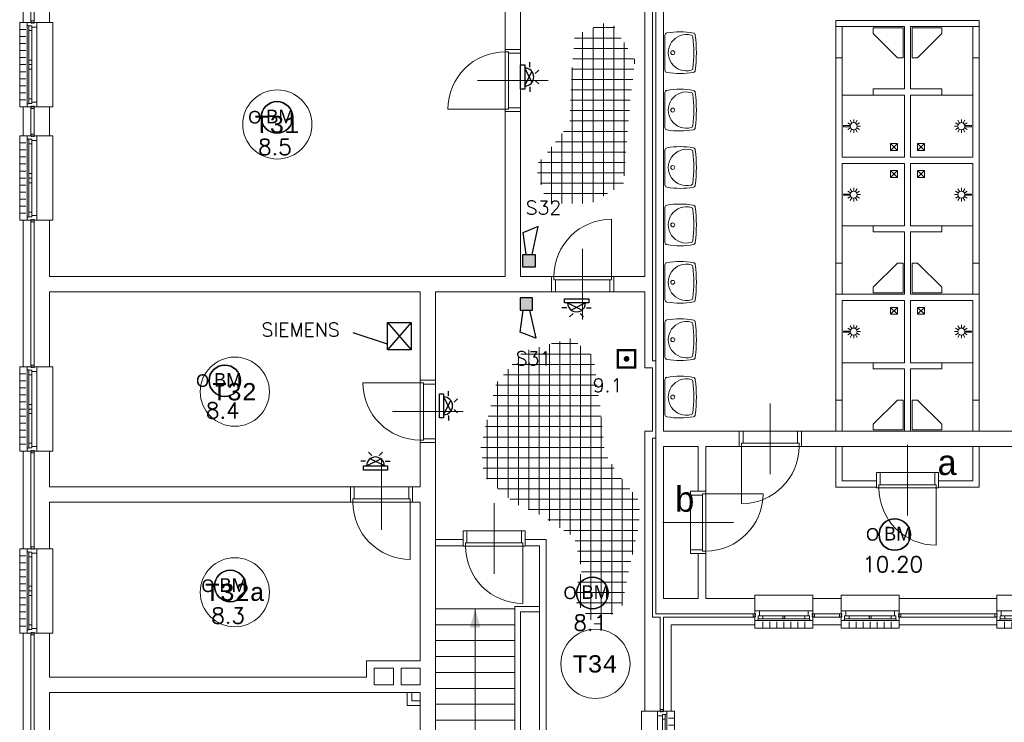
# Model space of a CAD drawing. Header units: millimetres. Extents: x 1890 to 160200, y 5205 to 111580.
# Tile 19 of 51: x 5970 to 20215, y 56100 to 66261. Entities that reach past the tile are written whole.
import ezdxf
from ezdxf.enums import TextEntityAlignment as Align
from ezdxf.xclip import XClip

# ---------------------------------------------------------------- set-up
doc = ezdxf.new("R2010")
doc.units = ezdxf.units.MM
doc.header["$XCLIPFRAME"] = 0
doc.linetypes.add('Xref-beg26-1e-verd$0$DASHDOT', pattern=[1, 0.5, -0.25, 0, -0.25])
for name, color, linetype in [('BRAND', 1, 'Continuous'), ('Xref', 253, 'Continuous'), ('Xref-beg26-1e-verd$0$AL$1A---_ALGEMEEN', 253, 'Continuous'), ('Xref-beg26-1e-verd$0$AT$1A---_TEKST050', 253, 'Continuous'), ('Xref-beg26-1e-verd$0$AT$1A---_TEKST070', 253, 'Continuous')]:
    doc.layers.add(name, color=color, linetype=linetype)
doc.layers.get('Xref').off()
doc.styles.add('ROMANS', font='romans')
doc.styles.add('TXT', font='txt')
doc.styles.add('Xref-beg26-1e-verd$0$MONOTXT', font='MONOTXT')

# ---------------------------------------------------------------- blocks, each defined once
blk = doc.blocks.new('*O423')
at = {"layer": 'Xref-beg26-1e-verd$0$AL$1A---_ALGEMEEN', "color": 0, "linetype": 'Continuous', "lineweight": 0}
for p, q in [((-9, -543), (-9, 543)), ((63, 16), (63, 493)), ((106, 16), (106, 493)), ((130, -566), (130, 566)), ((240, 508), (150, 508)), ((240, 407), (150, 407)), ((240, 305), (150, 305)), ((240, 203), (150, 203)), ((240, 102), (150, 102)), ((240, 0), (150, 0)), ((63, -493), (63, -16)), ((106, -493), (106, -16)), ((240, -102), (150, -102)), ((240, -203), (150, -203)), ((240, -305), (150, -305)), ((240, -407), (150, -407)), ((240, -508), (150, -508))]:
    blk.add_line(p, q, dxfattribs=at)
for points in [[(-190, -610), (-240, -610), (-240, 610), (-190, 610)], [(190, -610), (240, -610), (240, 610), (190, 610)]]:
    blk.add_lwpolyline(points, dxfattribs=at)
for points in [[(-9, 610), (-9, 545), (-7, 543), (63, 543), (63, 560), (114, 560), (114, 566), (128, 566), (130, 568), (130, 610), (76, 610), (76, 601), (60, 601), (60, 610), (46, 610), (46, 601), (30, 601), (30, 610)], [(30, 635), (30, 601), (46, 601), (46, 610), (60, 610), (60, 601), (76, 601), (76, 635)], [(106, 560), (106, 493), (63, 493), (63, 560)], [(-9, -610), (-9, -545), (-7, -543), (63, -543), (63, -560), (114, -560), (114, -566), (128, -566), (130, -568), (130, -610), (76, -610), (76, -601), (60, -601), (60, -610), (46, -610), (46, -601), (30, -601), (30, -610)], [(106, -560), (106, -493), (63, -493), (63, -560)], [(30, -635), (30, -601), (46, -601), (46, -610), (60, -610), (60, -601), (76, -601), (76, -635)]]:
    blk.add_lwpolyline(points, close=True, dxfattribs=at)
blk.add_lwpolyline([(106, 4), (106, -4), (104, -4, -0.397174), (98, -10), (95, -10, 0.406754), (90, -16), (72, -16), (63, -6), (63, 6), (72, 16), (90, 16, 0.406754), (95, 10), (98, 10, -0.397174), (104, 4), (106, 4)], format="xyb", dxfattribs=at)
blk = doc.blocks.new('*O440')
at = {"layer": 'Xref-beg26-1e-verd$0$AL$1A---_ALGEMEEN', "color": 0, "linetype": 'Continuous', "lineweight": 0}
for p, q in [((-240, 508.33), (-150, 508.33)), ((-130, 565.5), (-130, -565.5)), ((-106, 493), (-106, 67)), ((-63, 493), (-63, 67)), ((9, 543), (9, -543)), ((-240, 406.66), (-150, 406.66)), ((-240, 305), (-150, 305)), ((-240, 203.33), (-150, 203.33)), ((-240, 101.66), (-150, 101.66)), ((-240, 0), (-150, 0)), ((-240, -101.66), (-150, -101.66)), ((-106, -67), (-106, -493)), ((-63, -67), (-63, -493)), ((-240, -203.33), (-150, -203.33)), ((-240, -305), (-150, -305)), ((-240, -406.66), (-150, -406.66)), ((-240, -508.33), (-150, -508.33))]:
    blk.add_line(p, q, dxfattribs=at)
for points in [[(-190, 610), (-240, 610), (-240, -610), (-190, -610)], [(190, 610), (240, 610), (240, -610), (190, -610)]]:
    blk.add_lwpolyline(points, dxfattribs=at)
for points in [[(9, 610), (9, 545.15), (6.86, 543), (-63, 543), (-63, 560), (-114, 560), (-114, 565.5), (-127.78, 565.5), (-130, 567.72), (-130, 610), (-76, 610), (-76, 601), (-60, 601), (-60, 610), (-46, 610), (-46, 601), (-30, 601), (-30, 610)], [(-30, 635), (-30, 601), (-46, 601), (-46, 610), (-60, 610), (-60, 601), (-76, 601), (-76, 635)], [(-106, 560), (-106, 493), (-63, 493), (-63, 560)], [(-106, 67), (-106, 0), (-63, 0), (-63, 67)], [(-106, -67), (-106, 0), (-63, 0), (-63, -67)], [(9, -610), (9, -545.15), (6.86, -543), (-63, -543), (-63, -560), (-114, -560), (-114, -565.5), (-127.78, -565.5), (-130, -567.72), (-130, -610), (-76, -610), (-76, -601), (-60, -601), (-60, -610), (-46, -610), (-46, -601), (-30, -601), (-30, -610)], [(-106, -560), (-106, -493), (-63, -493), (-63, -560)], [(-30, -635), (-30, -601), (-46, -601), (-46, -610), (-60, -610), (-60, -601), (-76, -601), (-76, -635)]]:
    blk.add_lwpolyline(points, close=True, dxfattribs=at)
blk = doc.blocks.new('*O441')
at = {"layer": 'Xref-beg26-1e-verd$0$AL$1A---_ALGEMEEN', "color": 0, "linetype": 'Continuous', "lineweight": 0}
for p, q in [((-240, 508.33), (-150, 508.33)), ((-130, 565.5), (-130, -565.5)), ((-106, 493), (-106, 67)), ((-63, 493), (-63, 67)), ((9, 543), (9, -543)), ((-240, 406.66), (-150, 406.66)), ((-240, 305), (-150, 305)), ((-240, 203.33), (-150, 203.33)), ((-240, 101.66), (-150, 101.66)), ((-240, 0), (-150, 0)), ((-240, -101.66), (-150, -101.66)), ((-106, -67), (-106, -493)), ((-63, -67), (-63, -493)), ((-240, -203.33), (-150, -203.33)), ((-240, -305), (-150, -305)), ((-240, -406.66), (-150, -406.66)), ((-240, -508.33), (-150, -508.33))]:
    blk.add_line(p, q, dxfattribs=at)
for points in [[(-190, 610), (-240, 610), (-240, -610), (-190, -610)], [(190, 610), (240, 610), (240, -610), (190, -610)]]:
    blk.add_lwpolyline(points, dxfattribs=at)
for points in [[(9, 610), (9, 545.15), (6.86, 543), (-63, 543), (-63, 560), (-114, 560), (-114, 565.5), (-127.78, 565.5), (-130, 567.72), (-130, 610), (-76, 610), (-76, 601), (-60, 601), (-60, 610), (-46, 610), (-46, 601), (-30, 601), (-30, 610)], [(-30, 635), (-30, 601), (-46, 601), (-46, 610), (-60, 610), (-60, 601), (-76, 601), (-76, 635)], [(-106, 560), (-106, 493), (-63, 493), (-63, 560)], [(-106, 67), (-106, 0), (-63, 0), (-63, 67)], [(-106, -67), (-106, 0), (-63, 0), (-63, -67)], [(9, -610), (9, -545.15), (6.86, -543), (-63, -543), (-63, -560), (-114, -560), (-114, -565.5), (-127.78, -565.5), (-130, -567.72), (-130, -610), (-76, -610), (-76, -601), (-60, -601), (-60, -610), (-46, -610), (-46, -601), (-30, -601), (-30, -610)], [(-106, -560), (-106, -493), (-63, -493), (-63, -560)], [(-30, -635), (-30, -601), (-46, -601), (-46, -610), (-60, -610), (-60, -601), (-76, -601), (-76, -635)]]:
    blk.add_lwpolyline(points, close=True, dxfattribs=at)
blk = doc.blocks.new('*O444')
at = {"layer": 'Xref-beg26-1e-verd$0$AL$1A---_ALGEMEEN', "color": 0, "linetype": 'Continuous', "lineweight": 0}
for p, q in [((-240, 508.33), (-150, 508.33)), ((-130, 565.5), (-130, -565.5)), ((-106, 493), (-106, 67)), ((-63, 493), (-63, 67)), ((9, 543), (9, -543)), ((-240, 406.66), (-150, 406.66)), ((-240, 305), (-150, 305)), ((-240, 203.33), (-150, 203.33)), ((-240, 101.66), (-150, 101.66)), ((-240, 0), (-150, 0)), ((-240, -101.66), (-150, -101.66)), ((-106, -67), (-106, -493)), ((-63, -67), (-63, -493)), ((-240, -203.33), (-150, -203.33)), ((-240, -305), (-150, -305)), ((-240, -406.66), (-150, -406.66)), ((-240, -508.33), (-150, -508.33))]:
    blk.add_line(p, q, dxfattribs=at)
for points in [[(-190, 610), (-240, 610), (-240, -610), (-190, -610)], [(190, 610), (240, 610), (240, -610), (190, -610)]]:
    blk.add_lwpolyline(points, dxfattribs=at)
for points in [[(9, 610), (9, 545.15), (6.86, 543), (-63, 543), (-63, 560), (-114, 560), (-114, 565.5), (-127.78, 565.5), (-130, 567.72), (-130, 610), (-76, 610), (-76, 601), (-60, 601), (-60, 610), (-46, 610), (-46, 601), (-30, 601), (-30, 610)], [(-30, 635), (-30, 601), (-46, 601), (-46, 610), (-60, 610), (-60, 601), (-76, 601), (-76, 635)], [(-106, 560), (-106, 493), (-63, 493), (-63, 560)], [(-106, 67), (-106, 0), (-63, 0), (-63, 67)], [(-106, -67), (-106, 0), (-63, 0), (-63, -67)], [(9, -610), (9, -545.15), (6.86, -543), (-63, -543), (-63, -560), (-114, -560), (-114, -565.5), (-127.78, -565.5), (-130, -567.72), (-130, -610), (-76, -610), (-76, -601), (-60, -601), (-60, -610), (-46, -610), (-46, -601), (-30, -601), (-30, -610)], [(-106, -560), (-106, -493), (-63, -493), (-63, -560)], [(-30, -635), (-30, -601), (-46, -601), (-46, -610), (-60, -610), (-60, -601), (-76, -601), (-76, -635)]]:
    blk.add_lwpolyline(points, close=True, dxfattribs=at)
blk = doc.blocks.new('*O445')
at = {"layer": 'Xref-beg26-1e-verd$0$AL$1A---_ALGEMEEN', "color": 0, "linetype": 'Continuous', "lineweight": 0}
for p, q in [((-240, 508.33), (-150, 508.33)), ((-130, 565.5), (-130, -565.5)), ((-106, 493), (-106, 67)), ((-63, 493), (-63, 67)), ((9, 543), (9, -543)), ((-240, 406.66), (-150, 406.66)), ((-240, 305), (-150, 305)), ((-240, 203.33), (-150, 203.33)), ((-240, 101.66), (-150, 101.66)), ((-240, 0), (-150, 0)), ((-240, -101.66), (-150, -101.66)), ((-106, -67), (-106, -493)), ((-63, -67), (-63, -493)), ((-240, -203.33), (-150, -203.33)), ((-240, -305), (-150, -305)), ((-240, -406.66), (-150, -406.66)), ((-240, -508.33), (-150, -508.33))]:
    blk.add_line(p, q, dxfattribs=at)
for points in [[(-190, 610), (-240, 610), (-240, -610), (-190, -610)], [(190, 610), (240, 610), (240, -610), (190, -610)]]:
    blk.add_lwpolyline(points, dxfattribs=at)
for points in [[(9, 610), (9, 545.15), (6.86, 543), (-63, 543), (-63, 560), (-114, 560), (-114, 565.5), (-127.78, 565.5), (-130, 567.72), (-130, 610), (-76, 610), (-76, 601), (-60, 601), (-60, 610), (-46, 610), (-46, 601), (-30, 601), (-30, 610)], [(-30, 635), (-30, 601), (-46, 601), (-46, 610), (-60, 610), (-60, 601), (-76, 601), (-76, 635)], [(-106, 560), (-106, 493), (-63, 493), (-63, 560)], [(-106, 67), (-106, 0), (-63, 0), (-63, 67)], [(-106, -67), (-106, 0), (-63, 0), (-63, -67)], [(9, -610), (9, -545.15), (6.86, -543), (-63, -543), (-63, -560), (-114, -560), (-114, -565.5), (-127.78, -565.5), (-130, -567.72), (-130, -610), (-76, -610), (-76, -601), (-60, -601), (-60, -610), (-46, -610), (-46, -601), (-30, -601), (-30, -610)], [(-106, -560), (-106, -493), (-63, -493), (-63, -560)], [(-30, -635), (-30, -601), (-46, -601), (-46, -610), (-60, -610), (-60, -601), (-76, -601), (-76, -635)]]:
    blk.add_lwpolyline(points, close=True, dxfattribs=at)
blk = doc.blocks.new('Xref-beg26-1e-verd$0$ED0831')
at = {"layer": 'Xref-beg26-1e-verd$0$AL$1A---_ALGEMEEN', "color": 0, "linetype": 'Continuous', "lineweight": 0}
for p, q in [((450, -400), (450, 620)), ((0, 0), (0, 220)), ((0, 220), (55, 220)), ((55, 220), (845, 220)), ((55, 220), (55, 45)), ((900, 220), (845, 220)), ((845, 220), (845, 45)), ((900, 0), (900, 220)), ((35, 0), (0, 0)), ((55, 45), (35, 45)), ((35, 45), (35, 0)), ((35, 0), (35, -830)), ((865, 0), (35, 0)), ((55, 45), (845, 45)), ((845, 45), (865, 45)), ((865, 45), (865, 0)), ((865, 0), (900, 0))]:
    blk.add_line(p, q, dxfattribs=at)
blk.add_arc((35, 0), 830, 270, 360, dxfattribs=at)
blk = doc.blocks.new('*O483')
at = {"layer": 'Xref-beg26-1e-verd$0$AL$1A---_ALGEMEEN', "color": 0, "linetype": 'Continuous', "lineweight": 0}
for p, q in [((-45, -225), (-45, 225)), ((45, -225), (45, 225))]:
    blk.add_line(p, q, dxfattribs=at)
blk = doc.blocks.new('*O484')
at = {"layer": 'Xref-beg26-1e-verd$0$AL$1A---_ALGEMEEN', "color": 0, "linetype": 'Continuous', "lineweight": 0}
for p, q in [((-45, -225), (-45, 225)), ((45, -225), (45, 225))]:
    blk.add_line(p, q, dxfattribs=at)
blk = doc.blocks.new('*O485')
at = {"layer": 'Xref-beg26-1e-verd$0$AL$1A---_ALGEMEEN', "color": 0, "linetype": 'Continuous', "lineweight": 0}
for p, q in [((-45, -225), (-45, 225)), ((45, -225), (45, 225))]:
    blk.add_line(p, q, dxfattribs=at)
blk = doc.blocks.new('*O486')
at = {"layer": 'Xref-beg26-1e-verd$0$AL$1A---_ALGEMEEN', "color": 0, "linetype": 'Continuous', "lineweight": 0}
for p, q in [((-45, -225), (-45, 225)), ((45, -225), (45, 225))]:
    blk.add_line(p, q, dxfattribs=at)
blk = doc.blocks.new('*O487')
at = {"layer": 'Xref-beg26-1e-verd$0$AL$1A---_ALGEMEEN', "color": 0, "linetype": 'Continuous', "lineweight": 0}
for p, q in [((-45, -225), (-45, 225)), ((45, -225), (45, 225))]:
    blk.add_line(p, q, dxfattribs=at)
blk = doc.blocks.new('*O488')
at = {"layer": 'Xref-beg26-1e-verd$0$AL$1A---_ALGEMEEN', "color": 0, "linetype": 'Continuous', "lineweight": 0}
for p, q in [((-45, -225), (-45, 225)), ((45, -225), (45, 225))]:
    blk.add_line(p, q, dxfattribs=at)
blk = doc.blocks.new('Xref-beg26-1e-verd$0$WT01')
at = {"layer": 'Xref-beg26-1e-verd$0$AL$1A---_ALGEMEEN', "color": 0, "linetype": 'Continuous', "lineweight": 0}
blk.add_line((-253, -20), (253, -20), dxfattribs=at)
blk.add_circle((0, -133), 28.1, dxfattribs=at)
for centre, radius, start, end in [((766, -236), 1068, 169.7983, 190.5514), ((-253, -53), 33, 90, 169.9973), ((0, -332), 263, 344.8667, 195.1333), ((253, -53), 33, 10.0027, 90), ((-766, -236), 1068, 349.4486, 10.2017), ((-222, -392), 33, 195.1333, 263.9582), ((0, 1707), 2144, 263.9582, 276.0418), ((222, -392), 33, 276.0418, 344.8667), ((-252, -426), 33, 190.3455, 263.1425), ((0, 1669), 2144, 263.1425, 276.8575), ((252, -426), 33, 276.8575, 349.6545)]:
    blk.add_arc(centre, radius, start, end, dxfattribs=at)
blk = doc.blocks.new('*O497')
at = {"layer": 'Xref-beg26-1e-verd$0$AL$1A---_ALGEMEEN', "color": 0, "linetype": 'Continuous', "lineweight": 0}
for p, q in [((-353, 9), (353, 9)), ((-376, -130), (376, -130)), ((-303, -63), (-16, -63)), ((-303, -106), (-16, -106)), ((16, -63), (303, -63)), ((16, -106), (303, -106)), ((-305, -240), (-305, -150)), ((-203, -240), (-203, -150)), ((-102, -240), (-102, -150)), ((0, -240), (0, -150)), ((102, -240), (102, -150)), ((203, -240), (203, -150)), ((305, -240), (305, -150))]:
    blk.add_line(p, q, dxfattribs=at)
for points in [[(-420, 190), (-420, 240), (420, 240), (420, 190)], [(-420, -190), (-420, -240), (420, -240), (420, -190)]]:
    blk.add_lwpolyline(points, dxfattribs=at)
for points in [[(-420, 9), (-355, 9), (-353, 7), (-353, -63), (-370, -63), (-370, -114), (-376, -114), (-376, -128), (-378, -130), (-420, -130), (-420, -76), (-411, -76), (-411, -60), (-420, -60), (-420, -46), (-411, -46), (-411, -30), (-420, -30)], [(420, 9), (355, 9), (353, 7), (353, -63), (370, -63), (370, -114), (376, -114), (376, -128), (378, -130), (420, -130), (420, -76), (411, -76), (411, -60), (420, -60), (420, -46), (411, -46), (411, -30), (420, -30)], [(-445, -30), (-411, -30), (-411, -46), (-420, -46), (-420, -60), (-411, -60), (-411, -76), (-445, -76)], [(-370, -106), (-303, -106), (-303, -63), (-370, -63)], [(370, -106), (303, -106), (303, -63), (370, -63)], [(445, -30), (411, -30), (411, -46), (420, -46), (420, -60), (411, -60), (411, -76), (445, -76)]]:
    blk.add_lwpolyline(points, close=True, dxfattribs=at)
blk.add_lwpolyline([(4, -106), (-4, -106), (-4, -104, -0.397174), (-10, -98), (-10, -95, 0.406754), (-16, -90), (-16, -72), (-6, -63), (6, -63), (16, -72), (16, -90, 0.406754), (10, -95), (10, -98, -0.397174), (4, -104), (4, -106)], format="xyb", dxfattribs=at)
blk = doc.blocks.new('*O498')
at = {"layer": 'Xref-beg26-1e-verd$0$AL$1A---_ALGEMEEN', "color": 0, "linetype": 'Continuous', "lineweight": 0}
for p, q in [((-353, 9), (353, 9)), ((-376, -130), (376, -130)), ((-303, -63), (-16, -63)), ((-303, -106), (-16, -106)), ((15, -63), (303, -63)), ((15, -106), (303, -106)), ((-305, -240), (-305, -150)), ((-203, -240), (-203, -150)), ((-102, -240), (-102, -150)), ((0, -240), (0, -150)), ((102, -240), (102, -150)), ((203, -240), (203, -150)), ((305, -240), (305, -150))]:
    blk.add_line(p, q, dxfattribs=at)
for points in [[(-420, 190), (-420, 240), (420, 240), (420, 190)], [(-420, -190), (-420, -240), (420, -240), (420, -190)]]:
    blk.add_lwpolyline(points, dxfattribs=at)
for points in [[(-420, 9), (-355, 9), (-353, 7), (-353, -63), (-370, -63), (-370, -114), (-376, -114), (-376, -128), (-378, -130), (-420, -130), (-420, -76), (-411, -76), (-411, -60), (-420, -60), (-420, -46), (-411, -46), (-411, -30), (-420, -30)], [(420, 9), (355, 9), (353, 7), (353, -63), (370, -63), (370, -114), (376, -114), (376, -128), (378, -130), (420, -130), (420, -76), (411, -76), (411, -60), (420, -60), (420, -46), (411, -46), (411, -30), (420, -30)], [(-445, -30), (-411, -30), (-411, -46), (-420, -46), (-420, -60), (-411, -60), (-411, -76), (-445, -76)], [(-370, -106), (-303, -106), (-303, -63), (-370, -63)], [(370, -106), (303, -106), (303, -63), (370, -63)], [(445, -30), (411, -30), (411, -46), (420, -46), (420, -60), (411, -60), (411, -76), (445, -76)]]:
    blk.add_lwpolyline(points, close=True, dxfattribs=at)
blk.add_lwpolyline([(4, -106), (-5, -106), (-5, -104, -0.397174), (-10, -98), (-10, -95, 0.406754), (-16, -90), (-16, -72), (-6, -63), (6, -63), (15, -72), (15, -90, 0.406754), (10, -95), (10, -98, -0.397174), (4, -104), (4, -106)], format="xyb", dxfattribs=at)
blk = doc.blocks.new('*O499')
at = {"layer": 'Xref-beg26-1e-verd$0$AL$1A---_ALGEMEEN', "color": 0, "linetype": 'Continuous', "lineweight": 0}
for p, q in [((-353, 9), (353, 9)), ((-376, -130), (376, -130)), ((-303, -63), (-16, -63)), ((-303, -106), (-16, -106)), ((16, -63), (303, -63)), ((16, -106), (303, -106)), ((-305, -240), (-305, -150)), ((-203, -240), (-203, -150)), ((-102, -240), (-102, -150)), ((0, -240), (0, -150)), ((102, -240), (102, -150)), ((203, -240), (203, -150)), ((305, -240), (305, -150))]:
    blk.add_line(p, q, dxfattribs=at)
for points in [[(-420, 190), (-420, 240), (420, 240), (420, 190)], [(-420, -190), (-420, -240), (420, -240), (420, -190)]]:
    blk.add_lwpolyline(points, dxfattribs=at)
for points in [[(-420, 9), (-355, 9), (-353, 7), (-353, -63), (-370, -63), (-370, -114), (-376, -114), (-376, -128), (-378, -130), (-420, -130), (-420, -76), (-411, -76), (-411, -60), (-420, -60), (-420, -46), (-411, -46), (-411, -30), (-420, -30)], [(420, 9), (355, 9), (353, 7), (353, -63), (370, -63), (370, -114), (376, -114), (376, -128), (378, -130), (420, -130), (420, -76), (411, -76), (411, -60), (420, -60), (420, -46), (411, -46), (411, -30), (420, -30)], [(-445, -30), (-411, -30), (-411, -46), (-420, -46), (-420, -60), (-411, -60), (-411, -76), (-445, -76)], [(-370, -106), (-303, -106), (-303, -63), (-370, -63)], [(370, -106), (303, -106), (303, -63), (370, -63)], [(445, -30), (411, -30), (411, -46), (420, -46), (420, -60), (411, -60), (411, -76), (445, -76)]]:
    blk.add_lwpolyline(points, close=True, dxfattribs=at)
blk.add_lwpolyline([(4, -106), (-4, -106), (-4, -104, -0.397174), (-10, -98), (-10, -95, 0.406754), (-16, -90), (-16, -72), (-6, -63), (6, -63), (16, -72), (16, -90, 0.406754), (10, -95), (10, -98, -0.397174), (4, -104), (4, -106)], format="xyb", dxfattribs=at)
blk = doc.blocks.new('Xref-beg26-1e-verd$0$DP01A')
at = {"layer": 'Xref-beg26-1e-verd$0$AL$1A---_ALGEMEEN', "color": 0, "linetype": 'Continuous', "lineweight": 0}
for p, q in [((-51, 166), (-98, 166)), ((-44, 192), (-85, 215)), ((-25, 210), (-49, 251)), ((0, 217), (0, 264)), ((25, 210), (49, 251)), ((44, 192), (85, 215)), ((51, 166), (98, 166)), ((-44, 141), (-85, 117)), ((-25, 122), (-49, 81)), ((-8, 20), (-8, 116)), ((-8, 20), (8, 20)), ((8, 20), (8, 116)), ((25, 122), (49, 81)), ((44, 141), (85, 117))]:
    blk.add_line(p, q, dxfattribs=at)
blk.add_circle((0, 166), 51, dxfattribs=at)
blk = doc.blocks.new('*O508')
at = {"layer": 'Xref-beg26-1e-verd$0$AL$1A---_ALGEMEEN', "color": 0, "linetype": 'Continuous', "lineweight": 0}
for p, q in [((50, -50), (-50, 50)), ((50, 50), (-50, -50))]:
    blk.add_line(p, q, dxfattribs=at)
blk.add_lwpolyline([(50, -50), (-50, -50), (-50, 50), (50, 50)], close=True, dxfattribs=at)
blk = doc.blocks.new('*O509')
at = {"layer": 'Xref-beg26-1e-verd$0$AL$1A---_ALGEMEEN', "color": 0, "linetype": 'Continuous', "lineweight": 0}
for p, q in [((-50, -50), (50, 50)), ((-50, 50), (50, -50))]:
    blk.add_line(p, q, dxfattribs=at)
blk.add_lwpolyline([(-50, -50), (50, -50), (50, 50), (-50, 50)], close=True, dxfattribs=at)
blk = doc.blocks.new('*O510')
at = {"layer": 'Xref-beg26-1e-verd$0$AL$1A---_ALGEMEEN', "color": 0, "linetype": 'Continuous', "lineweight": 0}
for p, q in [((-50, -50), (50, 50)), ((-50, 50), (50, -50))]:
    blk.add_line(p, q, dxfattribs=at)
blk.add_lwpolyline([(-50, -50), (50, -50), (50, 50), (-50, 50)], close=True, dxfattribs=at)
blk = doc.blocks.new('*O511')
at = {"layer": 'Xref-beg26-1e-verd$0$AL$1A---_ALGEMEEN', "color": 0, "linetype": 'Continuous', "lineweight": 0}
for p, q in [((50, -50), (-50, 50)), ((50, 50), (-50, -50))]:
    blk.add_line(p, q, dxfattribs=at)
blk.add_lwpolyline([(50, -50), (-50, -50), (-50, 50), (50, 50)], close=True, dxfattribs=at)
blk = doc.blocks.new('*O512')
at = {"layer": 'Xref-beg26-1e-verd$0$AL$1A---_ALGEMEEN', "color": 0, "linetype": 'Continuous', "lineweight": 0}
for p, q in [((-50, 50), (50, -50)), ((-50, -50), (50, 50))]:
    blk.add_line(p, q, dxfattribs=at)
blk.add_lwpolyline([(-50, 50), (50, 50), (50, -50), (-50, -50)], close=True, dxfattribs=at)
blk = doc.blocks.new('*O513')
at = {"layer": 'Xref-beg26-1e-verd$0$AL$1A---_ALGEMEEN', "color": 0, "linetype": 'Continuous', "lineweight": 0}
for p, q in [((50, 50), (-50, -50)), ((50, -50), (-50, 50))]:
    blk.add_line(p, q, dxfattribs=at)
blk.add_lwpolyline([(50, 50), (-50, 50), (-50, -50), (50, -50)], close=True, dxfattribs=at)
blk = doc.blocks.new('*O544')
at = {"layer": 'Xref-beg26-1e-verd$0$AL$1A---_ALGEMEEN', "color": 0, "linetype": 'Continuous', "lineweight": 0}
for p, q in [((399.24, 1036.25), (-750.76, 1036.25)), ((-175.76, -2183.75), (-175.76, 1036.25)), ((399.24, 806.25), (-750.76, 806.25)), ((399.24, 576.25), (-750.76, 576.25)), ((399.24, 346.25), (-750.76, 346.25)), ((399.24, 116.25), (-750.76, 116.25)), ((399.24, -113.75), (-750.76, -113.75)), ((399.24, -343.75), (-750.76, -343.75)), ((399.24, -573.75), (-750.76, -573.75)), ((399.24, -803.75), (-750.76, -803.75)), ((399.24, -1033.75), (-750.76, -1033.75)), ((399.24, -1263.75), (-750.76, -1263.75)), ((399.24, -1493.75), (-750.76, -1493.75)), ((399.24, -1723.75), (-750.76, -1723.75)), ((399.24, -1953.75), (-750.76, -1953.75)), ((399.24, -2183.75), (-175.76, -2183.75))]:
    blk.add_line(p, q, dxfattribs=at)
at = {"layer": 'Xref-beg26-1e-verd$0$AL$1A---_ALGEMEEN', "color": 0, "linetype": 'Xref-beg26-1e-verd$0$DASHDOT', "lineweight": 0}
blk.add_line((-849.24, -2064.98), (577.72, -2316.63), dxfattribs=at)
at = {"layer": 'Xref-beg26-1e-verd$0$AL$1A---_ALGEMEEN', "color": 0, "linetype": 'Continuous', "lineweight": 0}
for points in [[(-750.76, 1946.25), (-350.76, 1946.25), (-350.76, 2041.25), (-750.76, 2041.25)], [(549.24, 2041.25), (849.24, 2041.25), (849.24, -2443.75), (-750.76, -2443.75), (-750.76, -2348.75), (754.24, -2348.75), (754.24, 1946.25), (549.24, 1946.25)]]:
    blk.add_lwpolyline(points, close=True, dxfattribs=at)
blk.add_lwpolyline([(479.24, -2299.26), (479.24, 991.25), (754.24, 991.25), (754.24, 1071.25), (399.24, 1071.25), (399.24, -2285.15)], dxfattribs=at)
blk.add_solid([(-252.71, 766.25), (-175.76, 1036.25), (-98.81, 766.25)], dxfattribs=at)
at = {"layer": 'Xref-beg26-1e-verd$0$AL$1A---_ALGEMEEN', "color": 0, "linetype": 'Continuous', "lineweight": 0, "yscale": -1, "rotation": 180}
blk.add_blockref('Xref-beg26-1e-verd$0$ED0831', (549.24, 1943.75), dxfattribs=at)
blk = doc.blocks.new('Xref-beg26-1e-verd')
at = {"layer": 'Xref-beg26-1e-verd$0$AL$1A---_ALGEMEEN', "linetype": 'Continuous', "lineweight": 0}
for p, q in [((87337.42, 56227.25), (87337.42, 58707.28)), ((87487.42, 56245.64), (87487.42, 58768.66)), ((87494.91, 58771.73), (87802.75, 58771.73)), ((87637.42, 56335.66), (87637.42, 58830.04)), ((87787.42, 56425.69), (87787.42, 58796.27)), ((87218, 58621.73), (87896.48, 58621.73)), ((87937.42, 56629.5), (87937.42, 58556.2)), ((87207.29, 58471.73), (87990.2, 58471.73)), ((87196.58, 58321.73), (88083.92, 58321.73)), ((88087.42, 58246.62), (88087.42, 58316.14)), ((87185.86, 58171.73), (88078.78, 58171.73)), ((87187.42, 56227.25), (87187.42, 58193.52)), ((87175.15, 58021.73), (88061.48, 58021.73)), ((87168.61, 57871.73), (88044.17, 57871.73)), ((87162.85, 57721.73), (88026.87, 57721.73)), ((91542.42, 57796.73), (91092.42, 57796.73)), ((92532.42, 57796.73), (92982.42, 57796.73)), ((87157.08, 57571.73), (88013.4, 57571.73)), ((87151.32, 57421.73), (88000.9, 57421.73)), ((87062.31, 57271.73), (87988.4, 57271.73)), ((87037.42, 56227.25), (87037.42, 57239.72)), ((86887.42, 56227.25), (86887.42, 57046.81)), ((86945.68, 57121.73), (87975.91, 57121.73)), ((86737.42, 56496.58), (86737.42, 56865.61)), ((86829.04, 56971.73), (87963.41, 56971.73)), ((86699.04, 56821.73), (87951.15, 56821.73)), ((86684.12, 56671.73), (87940.44, 56671.73)), ((86729.77, 56521.73), (87929.72, 56521.73)), ((86775.41, 56371.73), (87697.51, 56371.73)), ((91542.42, 55906.73), (91097.44, 55906.73)), ((92532.42, 55906.73), (92977.4, 55906.73)), ((87157.42, 51439.8), (87157.42, 54274.71)), ((86707.42, 51730.24), (86707.42, 54152.64)), ((86857.42, 51637.42), (86857.42, 54193.33)), ((86888.39, 54201.73), (87268.38, 54201.73)), ((87007.42, 51538.61), (87007.42, 54234.02)), ((87307.42, 51012.61), (87307.42, 54169.91)), ((86407.42, 51866.64), (86407.42, 54007.83)), ((86444.56, 54051.73), (87452.41, 54051.73)), ((86557.42, 51798.44), (86557.42, 54111.95)), ((87457.42, 50206.82), (87457.42, 54047.65)), ((86317.67, 53901.73), (87507.98, 53901.73)), ((91542.42, 53926.73), (91092.42, 53926.73)), ((92532.42, 53926.73), (92982.42, 53926.73)), ((86190.78, 53751.73), (87528.13, 53751.73)), ((86257.42, 51974.13), (86257.42, 53830.5)), ((86080.64, 53601.73), (87548.27, 53601.73)), ((86107.42, 52107.95), (86107.42, 53653.18)), ((86043.63, 53451.73), (87568.41, 53451.73)), ((86006.63, 53301.73), (87588.56, 53301.73)), ((85969.63, 53151.73), (87605.93, 53151.73)), ((87607.42, 50166), (87607.42, 53136.51)), ((85932.62, 53001.73), (87620.63, 53001.73)), ((85957.42, 52241.77), (85957.42, 53102.25)), ((85895.62, 52851.73), (87635.33, 52851.73)), ((85865.28, 52701.73), (87650.03, 52701.73)), ((85881.49, 52551.73), (87702.04, 52551.73)), ((87757.42, 50287), (87757.42, 52459.4)), ((85897.71, 52401.73), (87792.02, 52401.73)), ((85946.26, 52251.73), (87897.82, 52251.73)), ((87907.42, 50417.47), (87907.42, 52239.73)), ((86114.39, 52101.73), (88017.79, 52101.73)), ((88057.42, 51152.67), (88057.42, 52052.18)), ((86282.52, 51951.73), (88137.76, 51951.73)), ((86550.19, 51801.73), (88160.88, 51801.73)), ((86835.69, 51651.73), (88155.52, 51651.73)), ((87063.41, 51501.73), (88134.4, 51501.73)), ((87231.14, 51351.73), (88101.32, 51351.73)), ((87264.88, 51201.73), (88068.24, 51201.73)), ((87298.62, 51051.73), (88035.16, 51051.73)), ((87307.42, 50381.87), (87307.42, 50870.51)), ((87318.44, 50901.73), (88002.08, 50901.73)), ((87265.51, 50751.73), (87970.07, 50751.73)), ((87212.58, 50601.73), (87941.96, 50601.73)), ((87247.55, 50451.73), (87913.84, 50451.73)), ((87376.09, 50301.73), (87775.67, 50301.73)), ((87504.63, 50151.73), (87589.73, 50151.73))]:
    blk.add_line(p, q, dxfattribs=at)
for points in [[(88237.42, 62141.73), (88457.42, 62141.73), (88457.42, 60831.73), (88347.42, 60831.73), (88347.42, 53951.73), (88397.42, 53951.73), (88397.42, 52836.73), (88347.42, 52837.01), (88347.42, 50246.73), (88457.42, 50246.73), (88457.42, 48886.73), (88237.42, 48886.73), (88237.42, 52936.73), (88347.42, 52936.73), (88347.42, 53851.73), (88237.42, 53851.73), (88237.42, 54951.73), (87787.42, 54951.73), (87787.42, 55171.73), (88237.42, 55171.73)], [(79402.42, 60526.73), (79622.42, 60526.73), (79622.42, 59791.73), (86217.42, 59791.73), (86217.42, 60876.73), (86437.42, 60876.73), (86437.42, 58456.73), (86217.42, 58456.73), (86217.42, 59571.73), (79622.42, 59571.73), (79622.42, 58846.73), (79402.42, 58846.73)], [(88397.42, 60781.73), (88947.42, 60781.73), (88947.42, 60561.73), (88507.42, 60561.73), (88507.42, 52936.73), (89602.42, 52936.73), (89602.42, 52716.73), (89117.42, 52716.73), (89117.42, 52066.73), (89007.42, 52066.73), (89007.42, 52716.73), (88507.42, 52716.73), (88507.42, 50516.73), (89007.42, 50516.73), (89007.42, 51166.73), (89117.42, 51166.73), (89117.42, 50516.73), (89827.42, 50516.73), (89827.42, 50296.73), (88397.42, 50296.73)], [(79352.42, 58846.73), (79242.42, 58846.73), (79242.42, 60526.73), (79352.42, 60526.73)], [(91002.42, 58876.73), (93072.42, 58876.73), (93072.42, 58786.73), (92082.42, 58786.73), (92082.42, 57886.73), (92532.42, 57886.73), (92532.42, 57796.73), (92082.42, 57796.73), (92082.42, 56896.73), (92982.42, 56896.73), (92982.42, 58336.73), (93072.42, 58336.73), (93072.42, 55366.73), (92982.42, 55366.73), (92982.42, 56806.73), (92082.42, 56806.73), (92082.42, 55906.73), (92532.42, 55906.73), (92532.42, 55816.73), (92082.42, 55816.73), (92082.42, 54916.73), (93072.42, 54916.73), (93072.42, 53386.73), (92982.42, 53386.73), (92982.42, 54826.73), (92082.42, 54826.73), (92082.42, 53926.73), (92532.42, 53926.73), (92532.42, 53836.73), (92082.42, 53836.73), (92082.42, 52936.73), (91992.42, 52936.73), (91992.42, 53836.73), (91542.42, 53836.73), (91542.42, 53926.73), (91992.42, 53926.73), (91992.42, 54826.73), (91092.42, 54826.73), (91092.42, 53386.73), (91002.42, 53386.73), (91002.42, 54916.73), (91992.42, 54916.73), (91992.42, 55816.73), (91542.42, 55816.73), (91542.42, 55906.73), (91992.42, 55906.73), (91992.42, 56806.73), (91092.42, 56806.73), (91092.42, 55366.73), (91002.42, 55366.73), (91002.42, 58336.73), (91092.42, 58336.73), (91092.42, 56896.73), (91992.42, 56896.73), (91992.42, 57796.73), (91542.42, 57796.73), (91542.42, 57886.73), (91992.42, 57886.73), (91992.42, 58786.73), (91002.42, 58786.73)], [(91542.42, 58766.73), (91972.42, 58766.73), (91972.42, 58336.73), (91892.42, 58336.73), (91542.42, 58686.73)], [(92532.42, 58766.73), (92102.42, 58766.73), (92102.42, 58336.73), (92182.42, 58336.73), (92532.42, 58686.73)], [(79352.42, 57206.73), (79242.42, 57206.73), (79242.42, 57626.73), (79352.42, 57626.73)], [(79402.42, 57206.73), (79622.42, 57206.73), (79622.42, 57626.73), (79402.42, 57626.73)], [(86217.42, 57556.73), (86437.42, 57556.73), (86437.42, 55171.73), (86887.42, 55171.73), (86887.42, 54951.73), (85207.42, 54951.73), (85207.42, 53671.73), (84987.42, 53671.73), (84987.42, 54951.73), (79622.42, 54951.73), (79622.42, 53866.73), (79402.42, 53866.73), (79402.42, 55986.73), (79622.42, 55986.73), (79622.42, 55171.73), (86217.42, 55171.73)], [(79242.42, 53866.73), (79352.42, 53866.73), (79352.42, 55986.73), (79242.42, 55986.73)], [(91542.42, 54936.73), (91972.42, 54936.73), (91972.42, 55366.73), (91892.42, 55366.73), (91542.42, 55016.73)], [(92532.42, 54936.73), (92102.42, 54936.73), (92102.42, 55366.73), (92182.42, 55366.73), (92532.42, 55016.73)], [(91542.42, 52956.73), (91972.42, 52956.73), (91972.42, 53386.73), (91892.42, 53386.73), (91542.42, 53036.73)], [(92532.42, 52956.73), (92102.42, 52956.73), (92102.42, 53386.73), (92182.42, 53386.73), (92532.42, 53036.73)], [(90502.42, 52716.73), (93572.42, 52716.73), (93572.42, 52936.73), (90502.42, 52936.73)], [(84987.42, 52771.73), (85207.42, 52771.73), (85207.42, 46786.73), (84987.42, 46786.73), (84987.42, 49156.73), (79622.42, 49156.73), (79622.42, 48366.73), (79402.42, 48366.73), (79402.42, 50016.73), (79622.42, 50016.73), (79622.42, 49376.73), (84212.42, 49376.73), (84212.42, 49616.73), (84987.42, 49616.73), (84987.42, 51911.73), (84877.42, 51911.73), (84877.42, 52131.73), (84987.42, 52131.73)], [(91002.42, 52716.73), (91092.42, 52716.73), (91092.42, 52216.73), (91587.42, 52216.73), (91587.42, 52126.73), (91002.42, 52126.73)], [(93072.42, 52716.73), (92982.42, 52716.73), (92982.42, 52216.73), (92487.42, 52216.73), (92487.42, 52126.73), (93072.42, 52126.73)], [(79352.42, 52646.73), (79242.42, 52646.73), (79242.42, 51236.73), (79352.42, 51236.73)], [(79402.42, 52646.73), (79622.42, 52646.73), (79622.42, 52131.73), (83977.42, 52131.73), (83977.42, 51911.73), (79622.42, 51911.73), (79622.42, 51236.73), (79402.42, 51236.73)], [(79402.42, 52646.73), (79622.42, 52646.73), (79622.42, 52131.73), (83977.42, 52131.73), (83977.42, 51911.73), (79622.42, 51911.73), (79622.42, 51236.73), (79402.42, 51236.73)], [(90667.42, 50296.73), (91077.42, 50296.73), (91077.42, 50516.73), (90667.42, 50516.73)], [(91917.42, 50296.73), (93327.42, 50296.73), (93327.42, 50516.73), (91917.42, 50516.73)], [(88507.42, 50246.73), (89827.42, 50246.73), (89827.42, 50136.73), (88617.42, 50136.73), (88617.42, 48886.73), (88507.42, 48886.73)], [(90667.42, 50136.73), (91077.42, 50136.73), (91077.42, 50246.73), (90667.42, 50246.73)], [(91917.42, 50136.73), (93327.42, 50136.73), (93327.42, 50246.73), (91917.42, 50246.73)], [(79242.42, 48366.73), (79352.42, 48366.73), (79352.42, 50016.73), (79242.42, 50016.73)], [(84322.42, 49266.73), (84599.92, 49266.73), (84599.92, 49506.73), (84322.42, 49506.73)], [(84709.92, 49506.73), (84987.42, 49506.73), (84987.42, 49266.73), (84709.92, 49266.73)], [(84797.42, 49156.73), (84867.42, 49156.73), (84867.42, 49036.73), (84987.42, 49036.73), (84987.42, 48966.73), (84797.42, 48966.73)]]:
    blk.add_lwpolyline(points, close=True, dxfattribs=at)
for centre in [(82919.92, 57371.73), (82304.90559, 53506.72366), (82304.91249, 50606.72353), (87522.56, 49571.21)]:
    blk.add_circle(centre, 500, dxfattribs=at)
for name, p in [('*O441', (79432.42, 58236.73)), ('*O483', (91047.42, 58561.73)), ('*O484', (93027.42, 58561.73)), ('*O440', (79432.42, 56596.73)), ('*O512', (91842.42, 57046.73)), ('*O513', (92232.42, 57046.73)), ('*O510', (91842.42, 56656.73)), ('*O511', (92232.42, 56656.73)), ('*O486', (91047.42, 55141.73)), ('*O485', (93027.42, 55141.73)), ('*O509', (91842.42, 54676.73)), ('*O508', (92232.42, 54676.73)), ('*O445', (79432.42, 53256.73)), ('Xref-beg26-1e-verd$0$ED0831', (89602.42, 52716.73)), ('*O487', (91047.42, 53161.73)), ('*O488', (93027.42, 53161.73)), ('*O544', (85958.18, 49330.48)), ('*O444', (79432.42, 50626.73)), ('*O499', (90247.42, 50326.73)), ('*O498', (91497.42, 50326.73)), ('*O497', (93747.42, 50326.73)), ('*O423', (88427.42, 48276.73))]:
    blk.add_blockref(name, p, dxfattribs=at)
for name, p, rotation in [('Xref-beg26-1e-verd$0$WT01', (88507.42, 58409.23), 90), ('Xref-beg26-1e-verd$0$WT01', (88507.42, 57579.23), 90), ('Xref-beg26-1e-verd$0$DP01A', (91092.42, 57346.73), 270), ('Xref-beg26-1e-verd$0$WT01', (88507.42, 56749.23), 90), ('Xref-beg26-1e-verd$0$DP01A', (92982.42, 56356.73), 90), ('Xref-beg26-1e-verd$0$WT01', (88507.42, 55919.23), 90), ('Xref-beg26-1e-verd$0$ED0831', (87787.42, 55171.73), 180), ('Xref-beg26-1e-verd$0$WT01', (88507.42, 55089.23), 90), ('Xref-beg26-1e-verd$0$WT01', (88507.42, 54259.23), 90), ('Xref-beg26-1e-verd$0$DP01A', (92982.42, 54376.73), 90), ('Xref-beg26-1e-verd$0$WT01', (88507.42, 53429.23), 90), ('Xref-beg26-1e-verd$0$ED0831', (84987.42, 53671.73), 270)]:
    blk.add_blockref(name, p, dxfattribs=dict(at, rotation=rotation))
at = {"layer": 'Xref-beg26-1e-verd$0$AL$1A---_ALGEMEEN', "linetype": 'Continuous', "lineweight": 0, "yscale": -1}
for name, p, rotation in [('Xref-beg26-1e-verd$0$ED0831', (86217.42, 57556.73), 90), ('Xref-beg26-1e-verd$0$DP01A', (92982.42, 57346.73), 270), ('Xref-beg26-1e-verd$0$DP01A', (91092.42, 56356.73), 90), ('Xref-beg26-1e-verd$0$DP01A', (91092.42, 54376.73), 90), ('Xref-beg26-1e-verd$0$ED0831', (92487.42, 52116.73), 180), ('Xref-beg26-1e-verd$0$ED0831', (84877.42, 51911.73), 180), ('Xref-beg26-1e-verd$0$ED0831', (89117.42, 52066.73), 270)]:
    blk.add_blockref(name, p, dxfattribs=dict(at, rotation=rotation))
at = {"layer": 'Xref-beg26-1e-verd$0$AT$1A---_TEKST050', "linetype": 'Continuous', "lineweight": 0, "style": 'Xref-beg26-1e-verd$0$MONOTXT'}
for s, p in [(' T31', (82804.92, 57371.74)), (' T32', (82189.91, 53506.73)), ('T32a', (82304.86, 50606.72)), (' T34', (87407.56, 49571.21))]:
    blk.add_text(s, height=250.00002, dxfattribs=at).set_placement(p, align=Align.MIDDLE)
at = {"layer": 'Xref-beg26-1e-verd$0$AT$1A---_TEKST070', "linetype": 'Continuous', "lineweight": 0, "style": 'Xref-beg26-1e-verd$0$MONOTXT'}
for s, p in [('a', (92461.55, 52477.03)), ('b', (88663.33, 51945.48))]:
    blk.add_text(s, height=349.99998, dxfattribs=at).set_placement(p, align=Align.MIDDLE_LEFT)
blk = doc.blocks.new('BR-OPT-M')
at = {"layer": 'BRAND', "color": 0}
blk.add_lwpolyline([(1.75, 0, 1), (-1.75, 0, 1)], format="xyb", close=True, dxfattribs=at)
blk.add_circle((0, 0), 1.75, dxfattribs=at)
for start, end in [(0, 180), (180, 0)]:
    blk.add_arc((0, 0), 1.75, start, end, dxfattribs=at)
at = {"layer": 'BRAND', "color": 0, "style": 'TXT'}
blk.add_text('O', height=1.4, dxfattribs=at).set_placement((-3.2, -0.68))
at = {"layer": 'BRAND', "color": 0, "insert": (-1.2, 0.86), "char_height": 1.522, "width": 4.0171, "attachment_point": 1, "style": 'TXT'}
blk.add_mtext('BM', dxfattribs=at)
at = {"layer": 'BRAND', "color": 0, "style": 'ROMANS'}
blk.add_attdef('ION1-B', text='', height=1.75, dxfattribs=at).set_placement((-0.23, -2.43), align=Align.TOP_CENTER)
blk = doc.blocks.new('handmelder')
at = {"layer": 'BRAND', "color": 0, "const_width": 0.416}
blk.add_lwpolyline([(0.55, 1.82), (-1.53, 1.82), (-1.53, -1.3), (1.59, -1.3), (1.59, 1.82), (0.55, 1.82)], dxfattribs=at)
at = {"layer": 'BRAND', "color": 0, "const_width": 0.52}
blk.add_lwpolyline([(-0.23, 0.26, 1), (0.29, 0.26, 1)], format="xyb", close=True, dxfattribs=at)
at = {"layer": 'BRAND', "color": 0, "style": 'ROMANS'}
blk.add_attdef('X', text='', height=2, dxfattribs=at).set_placement((0.09, -2.9), align=Align.MIDDLE)
blk = doc.blocks.new('NEVENIN')
at = {"layer": 'BRAND', "color": 0}
for p, q in [((-2.16, 1.02), (1.31, 2.74)), ((-0.86, 3.53), (-1.68, 4.35)), ((2.16, 1.02), (-1.31, 2.74)), ((0.86, 3.53), (1.68, 4.35)), ((-2.37, 2.19), (-3.54, 2.19)), ((-2.91, 1.02), (2.91, 1.02)), ((-2.91, 0), (-2.91, 1.02)), ((2.91, 0), (-2.91, 0)), ((2.37, 2.19), (3.54, 2.19)), ((2.91, 1.02), (2.91, 0))]:
    blk.add_line(p, q, dxfattribs=at)
blk.add_arc((0, 1.02), 2.16, 360, 180, dxfattribs=at)
blk = doc.blocks.new('SWHOOP')
at = {"layer": 'BRAND', "color": 0}
for p, q in [((3, 1.5), (0, 1.5)), ((3, 0.75), (9.75, 2.25)), ((3, -1.5), (3, 1.5)), ((9.75, 2.25), (8.25, -1.5)), ((0, -1.5), (3, -1.5)), ((8.25, -1.5), (3, -0.75))]:
    blk.add_line(p, q, dxfattribs=at)
at = {"layer": 'BRAND'}
blk.add_line((0, 1.5), (0, -1.5), dxfattribs=at)
at = {"layer": 'BRAND', "color": 0}
blk.add_solid([(0, -1.5), (3, -1.5), (0, 1.5), (3, 1.5)], dxfattribs=at)

msp = doc.modelspace()

# ---------------------------------------------------------------- linework, layer by layer
at = {"layer": 'BRAND'}
for p, q in [((11289, 61880), (11633, 61486)), ((11633, 61880), (11289, 61486)), ((11292, 61568), (10793, 61732))]:
    msp.add_line(p, q, dxfattribs=at)
msp.add_lwpolyline([(11289, 61880), (11633, 61880), (11633, 61486), (11289, 61486)], close=True, dxfattribs=at)

# ---------------------------------------------------------------- block references
at = {"layer": 'BRAND', "yscale": 60, "zscale": 60}
for name, p, xscale, rotation in [('NEVENIN', (13217, 65432), 60, 270), ('SWHOOP', (13337, 62683), -60, 270), ('SWHOOP', (13300, 62239), 60, 270), ('NEVENIN', (14027, 62226), 60, 180), ('NEVENIN', (12042, 60677), 60, 270)]:
    msp.add_blockref(name, p, dxfattribs=dict(at, xscale=xscale, rotation=rotation))
at = {"layer": 'BRAND', "xscale": 130, "yscale": 130, "zscale": 130}
for p, values in [((9692, 64848), {'ION1-B': '8.5'}), ((8937, 61039), {'ION1-B': '8.4'}), ((18630, 58815), {'ION1-B': '10.20'}), ((9015, 58072), {'ION1-B': '8.3'}), ((14254, 57970), {'ION1-B': '8.1'})]:
    msp.add_blockref('BR-OPT-M', p, dxfattribs=at).add_auto_attribs(values)
at = {"layer": 'BRAND'}
for name, p, xscale, yscale, zscale in [('handmelder', (14747, 61335), 80, 80, 80), ('NEVENIN', (11117, 59746), 60, 60, 60)]:
    msp.add_blockref(name, p, dxfattribs=dict(at, xscale=xscale, yscale=yscale, zscale=zscale))
at = {"layer": 'Xref'}
ref = msp.add_blockref('Xref-beg26-1e-verd', (-73223, 7374), dxfattribs=at)
XClip(ref).set_block_clipping_path([(79179.92, 42876.73), (160997.859777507, 70921.1478704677)])

# ---------------------------------------------------------------- texts
at = {"layer": 'BRAND', "style": 'ROMANS'}
for s, p in [('S32', (13290, 63442)), ('SIEMENS', (9468, 61678)), ('S31', (13145, 61262)), ('9.1', (14260, 60872))]:
    msp.add_text(s, height=200, dxfattribs=at).set_placement(p)

doc.saveas('drawing.dxf')
